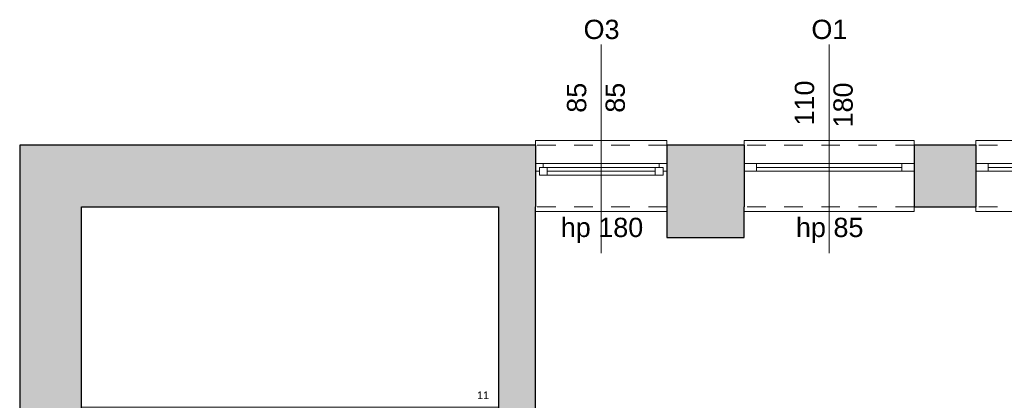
# Model space of a CAD drawing. Header units: centimetres. Extents: x -25572 to 23555, y -2435 to 15405.
# Tile 66 of 134: x 6329 to 6967, y 8591 to 8838. Entities that reach past the tile are written whole.
import ezdxf

# ---------------------------------------------------------------- set-up
doc = ezdxf.new("R2010")
doc.units = ezdxf.units.CM
doc.header["$MEASUREMENT"] = 0
doc.linetypes.add('Przerywana', pattern=[24, 12, -12])
for name, color, linetype, lineweight in [('Nowe_220-A Ściany_Nr_pióra__19', 255, 'Continuous', 0), ('Nowe_220-A Ściany_Nr_pióra__23', 7, 'Continuous', 15), ('Nowe_220-A Ściany_Nr_pióra__27', 7, 'Continuous', 25), ('Nowe_220-A Ściany_Nr_pióra__3', 7, 'Continuous', 13), ('Nowe_220-A Ściany_Nr_pióra__7', 7, 'Continuous', 13), ('Nowe_250-A Schody Pochylnie_Nr_pióra__71', 7, 'Continuous', 13), ('Nowe_450-K Stropy_Nr_pióra__89', 7, 'Continuous', 13)]:
    doc.layers.add(name, color=color, linetype=linetype, lineweight=lineweight)
doc.layers.add('Nowe_220-A Ściany_Nr_pióra__45', color=7, linetype='Continuous', lineweight=15, true_color=0x40a5ff)
doc.styles.add('STYL_AUTOMATYCZNY_6', font='arial.ttf')

msp = doc.modelspace()

# ---------------------------------------------------------------- hatches: boundary and pattern name
at = {"layer": 'Nowe_220-A Ściany_Nr_pióra__19', "linetype": 'Continuous', "lineweight": 0}
for points in [[(6329.38, 8756.65), (6329.38, 8716.65), (6663.38, 8716.65), (6663.38, 8756.65)], [(6748.38, 8756.65), (6748.38, 8716.65), (6798.38, 8716.65), (6798.38, 8756.65)], [(6908.38, 8756.65), (6908.38, 8716.65), (6948.38, 8716.65), (6948.38, 8756.65)], [(6369.38, 8716.65), (6329.38, 8716.65), (6329.38, 8109.65), (6369.38, 8109.65)], [(6639.38, 8716.65), (6639.38, 8259.65), (6663.38, 8259.65), (6663.38, 8716.65)], [(6748.38, 8716.65), (6748.38, 8696.65), (6798.38, 8696.65), (6798.38, 8716.65)]]:
    msp.add_hatch(color=255, dxfattribs=at).paths.add_polyline_path(points)

# ---------------------------------------------------------------- linework, layer by layer
at = {"layer": 'Nowe_220-A Ściany_Nr_pióra__23', "color": 7, "linetype": 'Continuous', "lineweight": 15}
for p, q in [((6663.38, 8744.65), (6668.38, 8744.65)), ((6665.88, 8739.65), (6663.38, 8739.65)), ((6668.38, 8742.15), (6665.88, 8742.15)), ((6665.88, 8742.15), (6665.88, 8739.65)), ((6665.88, 8742.15), (6670.88, 8742.15)), ((6665.88, 8737.15), (6665.88, 8742.15)), ((6668.38, 8744.65), (6668.38, 8742.15)), ((6670.88, 8742.15), (6670.88, 8737.15)), ((6670.88, 8742.15), (6740.88, 8742.15)), ((6740.88, 8739.65), (6670.88, 8739.65)), ((6740.88, 8737.15), (6740.88, 8742.15)), ((6740.88, 8742.15), (6745.88, 8742.15)), ((6743.38, 8742.15), (6743.38, 8744.65)), ((6743.38, 8744.65), (6748.38, 8744.65)), ((6745.88, 8742.15), (6743.38, 8742.15)), ((6745.88, 8739.65), (6745.88, 8742.15)), ((6745.88, 8742.15), (6745.88, 8737.15)), ((6748.38, 8739.65), (6745.88, 8739.65)), ((6798.38, 8744.65), (6806.38, 8744.65)), ((6806.38, 8739.65), (6798.38, 8739.65)), ((6806.38, 8744.65), (6806.38, 8739.65)), ((6900.38, 8739.65), (6900.38, 8744.65)), ((6900.38, 8744.65), (6908.38, 8744.65)), ((6908.38, 8739.65), (6900.38, 8739.65)), ((6948.38, 8744.65), (6956.38, 8744.65)), ((6956.38, 8739.65), (6948.38, 8739.65)), ((6956.38, 8744.65), (6956.38, 8739.65)), ((6670.88, 8737.15), (6665.88, 8737.15)), ((6740.88, 8737.15), (6670.88, 8737.15)), ((6745.88, 8737.15), (6740.88, 8737.15))]:
    msp.add_line(p, q, dxfattribs=at)
at = {"layer": 'Nowe_220-A Ściany_Nr_pióra__27', "color": 7, "linetype": 'Continuous', "lineweight": 25}
for p, q in [((6663.38, 8756.65), (6663.38, 8744.65)), ((6663.38, 8756.65), (6663.38, 8744.65)), ((6748.38, 8756.65), (6748.38, 8744.65)), ((6748.38, 8756.65), (6748.38, 8744.65)), ((6798.38, 8756.65), (6798.38, 8744.65)), ((6798.38, 8756.65), (6798.38, 8744.65)), ((6908.38, 8756.65), (6908.38, 8744.65)), ((6908.38, 8756.65), (6908.38, 8744.65)), ((6948.38, 8756.65), (6948.38, 8744.65)), ((6948.38, 8756.65), (6948.38, 8744.65)), ((6663.38, 8744.65), (6663.38, 8739.65)), ((6663.38, 8744.65), (6663.38, 8739.65)), ((6663.38, 8744.65), (6663.38, 8739.65)), ((6663.38, 8739.65), (6663.38, 8716.65)), ((6663.38, 8739.65), (6663.38, 8716.65)), ((6748.38, 8744.65), (6748.38, 8739.65)), ((6748.38, 8744.65), (6748.38, 8739.65)), ((6748.38, 8744.65), (6748.38, 8739.65)), ((6748.38, 8739.65), (6748.38, 8716.65)), ((6748.38, 8739.65), (6748.38, 8716.65)), ((6798.38, 8744.65), (6798.38, 8739.65)), ((6798.38, 8744.65), (6798.38, 8739.65)), ((6798.38, 8744.65), (6798.38, 8739.65)), ((6798.38, 8739.65), (6798.38, 8716.65)), ((6798.38, 8739.65), (6798.38, 8716.65)), ((6908.38, 8744.65), (6908.38, 8739.65)), ((6908.38, 8744.65), (6908.38, 8739.65)), ((6908.38, 8744.65), (6908.38, 8739.65)), ((6908.38, 8739.65), (6908.38, 8716.65)), ((6908.38, 8739.65), (6908.38, 8716.65)), ((6948.38, 8744.65), (6948.38, 8739.65)), ((6948.38, 8744.65), (6948.38, 8739.65)), ((6948.38, 8744.65), (6948.38, 8739.65)), ((6948.38, 8739.65), (6948.38, 8716.65)), ((6948.38, 8739.65), (6948.38, 8716.65))]:
    msp.add_line(p, q, dxfattribs=at)
for points in [[(6663.38, 8756.65), (6329.38, 8756.65)], [(6329.38, 8756.65), (6329.38, 8716.65)], [(6798.38, 8756.65), (6748.38, 8756.65)], [(6948.38, 8756.65), (6908.38, 8756.65)], [(6329.38, 8716.65), (6329.38, 8109.65)], [(6369.38, 8139.65), (6369.38, 8716.65)], [(6369.38, 8716.65), (6639.38, 8716.65)], [(6639.38, 8716.65), (6639.38, 8259.65)], [(6663.38, 8259.65), (6663.38, 8716.65)], [(6748.38, 8716.65), (6748.38, 8696.65)], [(6798.38, 8696.65), (6798.38, 8716.65)], [(6908.38, 8716.65), (6948.38, 8716.65)], [(6748.38, 8696.65), (6798.38, 8696.65)]]:
    msp.add_lwpolyline(points, dxfattribs=at)
at = {"layer": 'Nowe_220-A Ściany_Nr_pióra__3', "color": 7, "linetype": 'Continuous', "lineweight": 13}
for p, q in [((6748.38, 8759.65), (6663.38, 8759.65)), ((6663.38, 8759.65), (6663.38, 8756.65)), ((6748.38, 8756.65), (6748.38, 8759.65)), ((6908.38, 8759.65), (6798.38, 8759.65)), ((6798.38, 8759.65), (6798.38, 8756.65)), ((6908.38, 8756.65), (6908.38, 8759.65)), ((7058.38, 8759.65), (6948.38, 8759.65)), ((6948.38, 8759.65), (6948.38, 8756.65)), ((6668.38, 8744.65), (6743.38, 8744.65)), ((6806.38, 8744.65), (6900.38, 8744.65)), ((6900.38, 8742.15), (6806.38, 8742.15)), ((6900.38, 8739.65), (6806.38, 8739.65)), ((6956.38, 8744.65), (7050.38, 8744.65)), ((7050.38, 8742.15), (6956.38, 8742.15)), ((7050.38, 8739.65), (6956.38, 8739.65)), ((6740.88, 8737.15), (6670.88, 8737.15)), ((6663.38, 8713.65), (6663.38, 8716.65)), ((6748.38, 8716.65), (6748.38, 8713.65)), ((6798.38, 8713.65), (6798.38, 8716.65)), ((6908.38, 8716.65), (6908.38, 8713.65)), ((6948.38, 8713.65), (6948.38, 8716.65)), ((6748.38, 8713.65), (6663.38, 8713.65)), ((6908.38, 8713.65), (6798.38, 8713.65)), ((7058.38, 8713.65), (6948.38, 8713.65))]:
    msp.add_line(p, q, dxfattribs=at)
at = {"layer": 'Nowe_220-A Ściany_Nr_pióra__3', "color": 7, "linetype": 'Przerywana', "lineweight": 13}
for p, q in [((6748.38, 8756.65), (6663.38, 8756.65)), ((6908.38, 8756.65), (6798.38, 8756.65)), ((7058.38, 8756.65), (6948.38, 8756.65)), ((6748.38, 8716.65), (6663.38, 8716.65)), ((6908.38, 8716.65), (6798.38, 8716.65)), ((7058.38, 8716.65), (6948.38, 8716.65))]:
    msp.add_line(p, q, dxfattribs=at)
at = {"layer": 'Nowe_220-A Ściany_Nr_pióra__45', "color": 161, "linetype": 'Continuous', "lineweight": 15, "true_color": 0x40a5ff}
for p, q in [((6705.88, 8821.83), (6705.88, 8686.65)), ((6853.38, 8821.83), (6853.38, 8686.65))]:
    msp.add_line(p, q, dxfattribs=at)
at = {"layer": 'Nowe_450-K Stropy_Nr_pióra__89', "color": 7, "linetype": 'Continuous', "lineweight": 13}
msp.add_lwpolyline([(6369.38, 8586.65), (6639.38, 8586.65), (6639.38, 8716.65), (6369.38, 8716.65)], close=True, dxfattribs=at)

# ---------------------------------------------------------------- texts
at = {"layer": 'Nowe_220-A Ściany_Nr_pióra__7', "color": 7, "linetype": 'Continuous', "lineweight": 13, "char_height": 12.5, "attachment_point": 7, "style": 'STYL_AUTOMATYCZNY_6'}
for s, insert in [('\\A1;{\\pql;\\pt0;\\fArial|b0|i0|c238|p0;\\W1.000000;O3\\fArial|b0|i0|c238|p0;\\W1.000000;\\fArial|b0|i0|c238|p0;\\W1.000000;\\fArial|b0|i0|c238|p0;\\W1.000000;}', (6694.44, 8825.18)), ('\\A1;{\\pql;\\pt0;\\fArial|b0|i0|c238|p0;\\W1.000000;O1\\fArial|b0|i0|c238|p0;\\W1.000000;\\fArial|b0|i0|c238|p0;\\W1.000000;\\fArial|b0|i0|c238|p0;\\W1.000000;}', (6841.94, 8825.19)), ('\\A1;{\\pql;\\pt0;\\fArial|b0|i0|c238|p0;\\W1.000000;hp 180\\fArial|b0|i0|c238|p0;\\W1.000000;\\A1{\\H.66x;\\S^  ;}\\fArial|b0|i0|c238|p0;\\W1.000000;\\fArial|b0|i0|c238|p0;\\W1.000000;}', (6679.66, 8693.24)), ('\\A1;{\\pql;\\pt0;\\fArial|b0|i0|c238|p0;\\W1.000000;hp 85\\fArial|b0|i0|c238|p0;\\W1.000000;\\A1{\\H.66x;\\S^  ;}\\fArial|b0|i0|c238|p0;\\W1.000000;\\fArial|b0|i0|c238|p0;\\W1.000000;}', (6831.93, 8693.24))]:
    msp.add_mtext(s, dxfattribs=dict(at, insert=insert))
at = {"layer": 'Nowe_220-A Ściany_Nr_pióra__7', "color": 7, "linetype": 'Continuous', "lineweight": 13, "char_height": 12.5, "attachment_point": 7, "rotation": 90, "style": 'STYL_AUTOMATYCZNY_6'}
for s, insert in [('\\A1;{\\pql;\\pt0;\\fArial|b0|i0|c238|p0;\\W1.000000;85\\fArial|b0|i0|c238|p0;\\W1.000000;\\A1{\\H.66x;\\S^  ;}\\fArial|b0|i0|c238|p0;\\W1.000000;\\fArial|b0|i0|c238|p0;\\W1.000000;}', (6699.83, 8777.58)), ('\\A1;{\\pql;\\pt0;\\fArial|b0|i0|c238|p0;\\W1.000000;85\\fArial|b0|i0|c238|p0;\\W1.000000;\\A1{\\H.66x;\\S^  ;}\\fArial|b0|i0|c238|p0;\\W1.000000;\\fArial|b0|i0|c238|p0;\\W1.000000;}', (6724.83, 8777.58)), ('\\A1;{\\pql;\\pt0;\\fArial|b0|i0|c238|p0;\\W1.000000;110\\fArial|b0|i0|c238|p0;\\W1.000000;\\A1{\\H.66x;\\S^  ;}\\fArial|b0|i0|c238|p0;\\W1.000000;\\fArial|b0|i0|c238|p0;\\W1.000000;}', (6847.33, 8769.32)), ('\\A1;{\\pql;\\pt0;\\fArial|b0|i0|c238|p0;\\W1.000000;180\\fArial|b0|i0|c238|p0;\\W1.000000;\\A1{\\H.66x;\\S^  ;}\\fArial|b0|i0|c238|p0;\\W1.000000;\\fArial|b0|i0|c238|p0;\\W1.000000;}', (6872.33, 8768.05)), ('\\A1;{\\pql;\\pt0;\\fArial|b0|i0|c238|p0;\\W1.000000;110\\fArial|b0|i0|c238|p0;\\W1.000000;\\A1{\\H.66x;\\S^  ;}\\fArial|b0|i0|c238|p0;\\W1.000000;\\fArial|b0|i0|c238|p0;\\W1.000000;}', (6997.33, 8769.32))]:
    msp.add_mtext(s, dxfattribs=dict(at, insert=insert))
at = {"layer": 'Nowe_250-A Schody Pochylnie_Nr_pióra__71', "color": 7, "linetype": 'Continuous', "lineweight": 13, "insert": (6625.51, 8594.44), "char_height": 5, "attachment_point": 4, "style": 'STYL_AUTOMATYCZNY_6'}
msp.add_mtext('\\A1;{\\pql;\\fArial|b0|i0|c238|p0;\\W1.000000;11}', dxfattribs=at)

doc.saveas('drawing.dxf')
